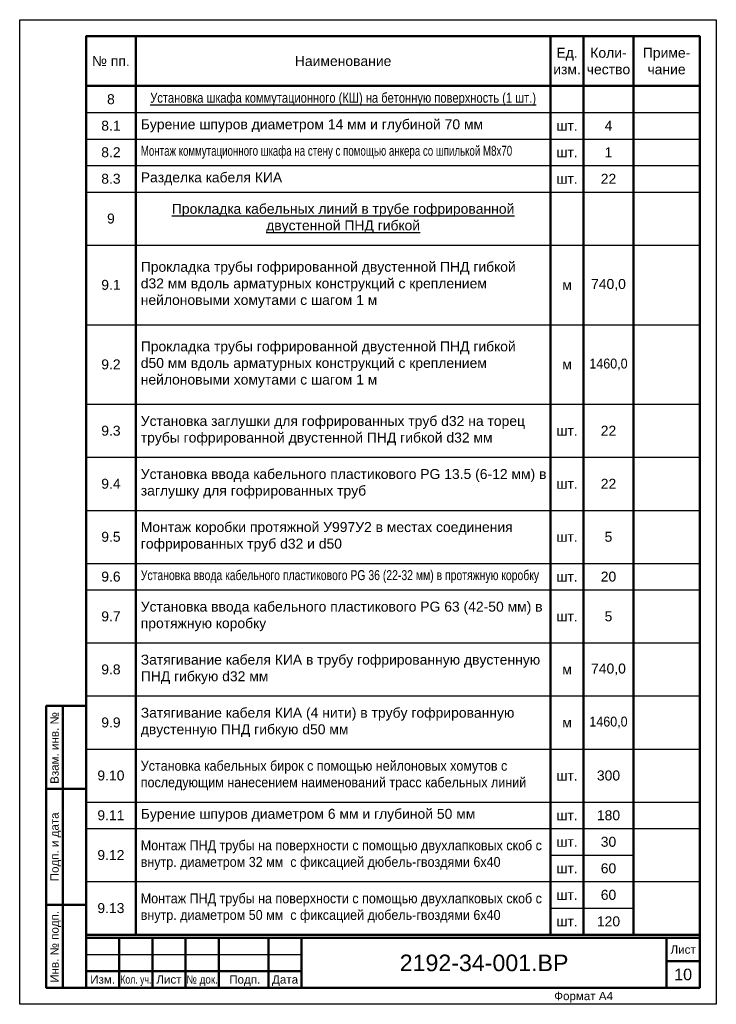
# Paper-space layout '10' of a CAD drawing. Header units: millimetres. Extents: x 45 to 255, y -5 to 292.
import ezdxf
from ezdxf.enums import TextEntityAlignment as Align

# ---------------------------------------------------------------- set-up
doc = ezdxf.new("R2010")
doc.units = ezdxf.units.MM
doc.layers.add('ГТО-2 Рамка и штамп', color=7, linetype='Continuous', lineweight=25)
doc.layers.add('ОКИАиМ_Рамка и штамп', color=7, linetype='Continuous', lineweight=25)
doc.styles.add('ГТО-2', font='arial.ttf')
doc.styles.add('ОКИАиМ', font='arial.ttf')

# ---------------------------------------------------------------- blocks, each defined once
blk = doc.blocks.new('*U4')
at = {"layer": 'ОКИАиМ_Рамка и штамп', "lineweight": 50}
for p, q in [((-197, 5), (-197, 90)), ((-202, 65), (-190, 65)), ((-202, 30), (-190, 30)), ((-180, 20), (-180, 5)), ((-170, 20), (-170, 5)), ((-160, 20), (-160, 5)), ((-150, 20), (-150, 5)), ((-135, 20), (-135, 5)), ((-125, 20), (-125, 5)), ((-15, 20), (-15, 5)), ((-5, 13), (-15, 13)), ((-190, 10), (-125, 10))]:
    blk.add_line(p, q, dxfattribs=at)
at = {"layer": 'ОКИАиМ_Рамка и штамп', "lineweight": 25}
blk.add_line((-190, 15), (-125, 15), dxfattribs=at)
blk.add_lwpolyline([(0, 0), (-210, 0), (-210, 297), (0, 297)], close=True, dxfattribs=at)
at = {"layer": 'ОКИАиМ_Рамка и штамп', "lineweight": 50}
for points in [[(-5, 5), (-190, 5), (-190, 292), (-5, 292)], [(-190, 5), (-202, 5), (-202, 90), (-190, 90)], [(-190, 5), (-5, 5), (-5, 20), (-190, 20)]]:
    blk.add_lwpolyline(points, close=True, dxfattribs=at)
at = {"layer": 'ОКИАиМ_Рамка и штамп', "style": 'ОКИАиМ'}
for s, p in [('Взам. инв. №', (-199.5, 66.5)), ('Инв. № подп.', (-199.5, 6.5))]:
    blk.add_text(s, height=2.5, rotation=90, dxfattribs=at).set_placement(p, align=Align.MIDDLE_LEFT)
blk.add_text('Подп. и дата', height=2.5, rotation=90, dxfattribs=at).set_placement((-199.5, 47.5), align=Align.MIDDLE_CENTER)
blk.add_text('Лист', height=2.5, dxfattribs=at).set_placement((-10, 16.5), align=Align.MIDDLE_CENTER)
for s, p in [('Изм.', (-188.74, 8.75)), ('Лист', (-168.79, 8.75)), ('Подп.', (-146.83, 8.75)), ('Дата', (-133.92, 8.75))]:
    blk.add_text(s, height=2.5, dxfattribs=at).set_placement(p, align=Align.TOP_LEFT)
for s, width, p in [('Кол. уч.', 0.75, (-179.68, 8.75)), ('№ док.', 0.85, (-159.76, 8.75))]:
    blk.add_text(s, height=2.5, dxfattribs=dict(at, width=width)).set_placement(p, align=Align.TOP_LEFT)
at = {"layer": 'ОКИАиМ_Рамка и штамп', "style": 'ОКИАиМ', "flags": 8}
for tag, p in [('ИНВНОМЕРВЗАМЕН6', (-193.5, 66.5)), ('ИНВНОМЕР6', (-193.5, 6.5))]:
    blk.add_attdef(tag, text='', height=2.5, rotation=90, dxfattribs=at).set_placement(p, align=Align.MIDDLE_LEFT)
at = {"layer": 'ОКИАиМ_Рамка и штамп', "style": 'ОКИАиМ'}
for tag, height, p in [('ОБОЗНАЧЕНИЕ6.1', 5, (-70, 12.5)), ('ЛИСТ6', 3.5, (-10, 9))]:
    blk.add_attdef(tag, text='', height=height, dxfattribs=at).set_placement(p, align=Align.MIDDLE_CENTER)
blk.add_attdef('ФОРМАТ6', text='', height=2.5, dxfattribs=at).set_placement((-40, 3.75), align=Align.TOP_CENTER)
blk = doc.blocks.new('*T42')
at = {"color": 0, "lineweight": 25, "ltscale": 100, "transparency": 16777216}
for p, q in [((0, 0), (185, 0)), ((0, -184), (185, -184)), ((0, -192), (15, -192)), ((165, -192), (185, -192)), ((140, -200), (165, -200)), ((0, -208), (185, -208)), ((140, -216), (165, -216))]:
    blk.add_line(p, q, dxfattribs=at)
at = {"color": 0, "lineweight": 50, "ltscale": 100, "transparency": 16777216}
for p, q in [((0, 0), (0, -224)), ((15, 0), (15, -224)), ((140, 0), (140, -168)), ((150, 0), (150, -224)), ((165, 0), (165, -224)), ((185, 0), (185, -224)), ((140, -184), (140, -224)), ((0, -224), (185, -224))]:
    blk.add_line(p, q, dxfattribs=at)
at = {"color": 0, "ltscale": 100, "transparency": 16777216}
for p, q in [((0, -16), (15, -16)), ((140, -16), (185, -16)), ((0, -40), (15, -40)), ((140, -40), (185, -40)), ((0, -64), (15, -64)), ((140, -64), (185, -64)), ((0, -80), (185, -80)), ((0, -96), (185, -96)), ((0, -112), (185, -112)), ((0, -120), (185, -120)), ((0, -136), (185, -136)), ((0, -152), (185, -152)), ((0, -168), (185, -168)), ((15, -192), (165, -192))]:
    blk.add_line(p, q, dxfattribs=at)
at = {"color": 0, "linetype": 'ByBlock', "lineweight": -2, "ltscale": 100, "transparency": 16777216}
for p, q in [((15, -16), (140, -16)), ((15, -40), (140, -40))]:
    blk.add_line(p, q, dxfattribs=at)
at = {"color": 0, "linetype": 'ByBlock', "ltscale": 100, "transparency": 16777216}
blk.add_line((15, -64), (140, -64), dxfattribs=at)
at = {"color": 0, "linetype": 'ByBlock', "lineweight": 50, "ltscale": 100, "transparency": 16777216}
blk.add_line((140, -168), (140, -184), dxfattribs=at)
at = {"color": 0, "ltscale": 100, "transparency": 16777216, "char_height": 3, "style": 'ГТО-2'}
for s, insert, width, attachment_point in [('{\\LПрокладка кабельных линий в трубе гофрированной двустенной ПНД гибкой }', (77.5, -8), 122, 5), ('9', (7.5, -8), 12, 5), ('Прокладка трубы гофрированной двустенной ПНД гибкой d32\\~мм вдоль арматурных конструкций с креплением нейлоновыми хомутами с шагом 1 м', (16.5, -28), 122, 4), ('9.1', (7.5, -28), 12, 5), ('740,0', (157.5, -28), 12, 5), ('м', (145, -28), 7, 5), ('Прокладка трубы гофрированной двустенной ПНД гибкой d50\\~мм вдоль арматурных конструкций с креплением нейлоновыми хомутами с шагом 1 м', (16.5, -52), 122, 4), ('9.2', (7.5, -52), 12, 5), ('{\\W0.9;1460,0', (157.5, -52), 12, 5), ('м', (145, -52), 7, 5), ('Установка заглушки для гофрированных труб d32 на торец трубы гофрированной двустенной ПНД гибкой d32 мм', (16.5, -72), 122, 4), ('9.3', (7.5, -72), 12, 5), ('шт.', (145, -72), 7, 5), ('22', (157.5, -72), 12, 5), ('9.4', (7.5, -88), 12, 5), ('Установка ввода кабельного пластикового PG 13.5 (6-12 мм) в заглушку для гофрированных труб', (16.5, -88), 122, 4), ('22', (157.5, -88), 12, 5), ('шт.', (145, -88), 7, 5), ('Монтаж коробки протяжной У997У2 в местах соединения гофрированных труб d32 и d50', (16.5, -104), 122, 4), ('9.5', (7.5, -104), 12, 5), ('шт.', (145, -104), 7, 5), ('5', (157.5, -104), 12, 5), ('{\\W0.75;Установка ввода кабельного пластикового PG 36 (22-32 мм) в протяжную коробку}', (16.5, -116), 122, 4), ('9.6', (7.5, -116), 12, 5), ('шт.', (145, -116), 7, 5), ('20', (157.5, -116), 12, 5), ('Установка ввода кабельного пластикового PG 63 (42-50 мм) в протяжную коробку', (16.5, -128), 122, 4), ('9.7', (7.5, -128), 12, 5), ('шт.', (145, -128), 7, 5), ('5', (157.5, -128), 12, 5), ('Затягивание кабеля КИА в трубу гофрированную двустенную ПНД гибкую d32 мм', (16.5, -144), 122, 4), ('9.8', (7.5, -144), 12, 5), ('740,0', (157.5, -144), 12, 5), ('м', (145, -144), 7, 5), ('Затягивание кабеля КИА (4 нити) в трубу гофрированную двустенную ПНД гибкую d50 мм', (16.5, -160), 122, 4), ('9.9', (7.5, -160), 12, 5), ('м', (145, -160), 7, 5), ('{\\W0.9;1460,0', (157.5, -160), 12, 5), ('{\\W0.9;Установка кабельных бирок с помощью нейлоновых хомутов с последующим нанесением наименований трасс кабельных линий}', (16.5, -176), 122, 4), ('9.10', (7.5, -176), 12, 5), ('шт.', (145, -176), 7, 5), ('300', (157.5, -176), 12, 5), ('9.11', (7.5, -188), 12, 5), ('Бурение шпуров диаметром 6 мм и глубиной 50 мм', (16.5, -188), 122, 4), ('шт.', (145, -188), 7, 5), ('180', (157.5, -188), 12, 5), ('{\\W0.9;Монтаж \\C256;ПНД трубы на поверхности с помощью \\C0;двухлапковых скоб с внутр. диаметром 32 мм  с фиксацией дюбель-гвоздями 6х40}', (16.5, -200), 122, 4), ('шт.', (145, -196), 7, 5), ('30', (157.5, -196), 12, 5), ('9.12', (7.5, -200), 12, 5), ('шт.', (145, -204), 7, 5), ('60', (157.5, -204), 12, 5), ('60', (157.5, -212), 12, 5), ('{\\W0.9;Монтаж \\C256;ПНД трубы на поверхности с помощью \\C0;двухлапковых скоб с внутр. диаметром 50 мм  с фиксацией дюбель-гвоздями 6х40}', (16.5, -216), 122, 4), ('шт.', (145, -212), 7, 5), ('9.13', (7.5, -216), 12, 5), ('шт.', (145, -220), 7, 5), ('120', (157.5, -220), 12, 5)]:
    blk.add_mtext(s, dxfattribs=dict(at, insert=insert, width=width, attachment_point=attachment_point))
blk = doc.blocks.new('*T43')
at = {"color": 0, "lineweight": 50, "ltscale": 100, "transparency": 16777216}
for p, q in [((0, 0), (185, 0)), ((0, 0), (0, -15)), ((15, 0), (15, -39)), ((140, 0), (140, -39)), ((150, 0), (150, -39)), ((165, 0), (165, -39)), ((185, 0), (185, -15)), ((0, -15), (185, -15)), ((185, -15), (185, -47)), ((150, -39), (150, -47)), ((165, -39), (165, -47))]:
    blk.add_line(p, q, dxfattribs=at)
at = {"color": 0, "linetype": 'ByBlock', "lineweight": 50, "ltscale": 100, "transparency": 16777216}
for p, q in [((0, -15), (0, -47)), ((15, -39), (15, -47)), ((140, -39), (140, -47))]:
    blk.add_line(p, q, dxfattribs=at)
at = {"color": 0, "ltscale": 100, "transparency": 16777216}
for p, q in [((0, -23), (185, -23)), ((0, -31), (185, -31)), ((0, -47), (185, -47))]:
    blk.add_line(p, q, dxfattribs=at)
at = {"color": 0, "lineweight": 25, "ltscale": 100, "transparency": 16777216}
blk.add_line((0, -39), (185, -39), dxfattribs=at)
at = {"color": 0, "ltscale": 100, "transparency": 16777216, "char_height": 3, "style": 'ГТО-2'}
for s, insert, width, attachment_point in [('№ пп.', (7.5, -7.5), 12, 5), ('Наименование', (77.5, -7.5), 122, 5), ('Ед.\\Pизм.', (145, -7.5), 10, 5), ('Коли-\\Pчество', (157.5, -7.5), 15, 5), ('Приме-\\Pчание', (175, -7.5), 17, 5), ('8', (7.5, -19), 12, 5), ('{\\W0.8;\\LУстановка шкафа коммутационного (КШ) на бетонную поверхность (1 шт.)}', (77.5, -19), 122, 5), ('8.1', (7.5, -27), 12, 5), ('Бурение шпуров диаметром 14 мм и глубиной 70 мм', (16.5, -27), 122, 4), ('шт.', (145, -27), 7, 5), ('4', (157.5, -27), 12, 5), ('8.2', (7.5, -35), 12, 5), ('{\\W0.7;Монтаж коммутационного шкафа на стену с помощью анкера со шпилькой М8x70}', (16.5, -35), 122, 4), ('шт.', (145, -35), 7, 5), ('1', (157.5, -35), 12, 5), ('8.3', (7.5, -43), 12, 5), ('Разделка кабеля КИА', (16.5, -43), 122, 4), ('22', (157.5, -43), 12, 5), ('шт.', (145, -43), 7, 5)]:
    blk.add_mtext(s, dxfattribs=dict(at, insert=insert, width=width, attachment_point=attachment_point))

psp = doc.layouts.new('10')

# ---------------------------------------------------------------- block references
for name, p in [('*T43', (64.63, 287.1)), ('*T42', (64.63, 240.1))]:
    psp.add_blockref(name, p)
at = {"layer": 'ГТО-2 Рамка и штамп'}
psp.add_blockref('*U4', (254.63, -4.9), dxfattribs=at).add_auto_attribs({'ОБОЗНАЧЕНИЕ6.1': '2192-34-001.ВР', 'ФОРМАТ6': 'Формат А4', 'ЛИСТ6': '10'})

doc.saveas('drawing.dxf')
